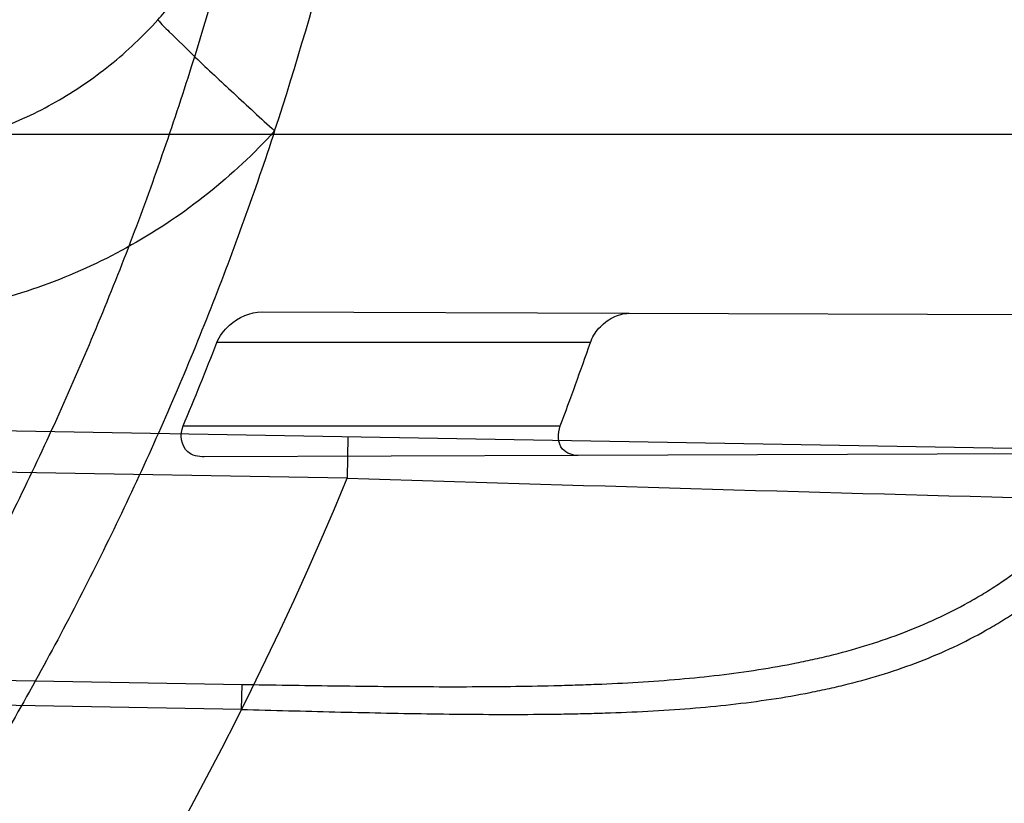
# Model space of a CAD drawing. Header units: millimetres. Extents: x 0 to 297, y 0 to 210.
# Tile 98 of 256: x 145.1047 to 145.1874, y 93.0585 to 93.1243. Entities that reach past the tile are written whole.
import ezdxf

# ---------------------------------------------------------------- set-up
doc = ezdxf.new("R2010")
doc.units = ezdxf.units.MM
doc.header["$LTSCALE"] = 16.335
doc.layers.get('0').update_dxf_attribs({"linetype": 'CONTINUOUS'})
for name, color, linetype in [('01_GLOBAL', 7, 'CONTINUOUS'), ('INTFCLR_1', 7, 'CONTINUOUS'), ('INTFCLR_144815', 7, 'CONTINUOUS')]:
    doc.layers.add(name, color=color, linetype=linetype)

msp = doc.modelspace()

# ---------------------------------------------------------------- linework, layer by layer
at = {"color": 7, "linetype": 'Continuous'}
msp.add_circle((145.8748034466, 92.1344639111), 2.66, dxfattribs=at)
at = {"color": 9, "linetype": 'Continuous'}
msp.add_arc((145.8748034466, 92.1344639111), 2.6259090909, 92.9674534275, 177.0325465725, dxfattribs=at)
at = {"layer": '01_GLOBAL', "color": 7, "linetype": 'Continuous'}
msp.add_circle((145.8748034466, 92.1344639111), 2.695, dxfattribs=at)
at = {"layer": 'INTFCLR_1', "color": 9, "linetype": 'Continuous'}
for p, q in [((144.8526077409, 93.1146596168), (145.2232446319, 93.1146596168)), ((145.1250874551, 93.099732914), (145.1559196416, 93.099625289)), ((145.1526680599, 93.0971596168), (145.1212919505, 93.0971596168)), ((144.8840466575, 93.0935995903), (145.1880752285, 93.0882927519)), ((145.1322451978, 93.08576673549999), (144.8839855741, 93.0901001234)), ((145.1184569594, 93.09015961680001), (145.150140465, 93.09015961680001)), ((145.1323062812, 93.0892662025), (145.1322451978, 93.08576673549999)), ((145.1516554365, 93.0876790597), (145.120231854, 93.0875693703)), ((144.8596077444, 93.0730710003), (145.1234130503, 93.06846188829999)), ((145.1233764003, 93.0663641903), (144.8596077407, 93.0709730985)), ((145.1233764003, 93.0663641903), (145.1234130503, 93.06846188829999))]:
    msp.add_line(p, q, dxfattribs=at)
at = {"layer": 'INTFCLR_1', "color": 6, "linetype": 'Continuous'}
for p, q in [((145.1559196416, 93.099625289), (145.2104119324, 93.0994350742)), ((145.2069335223, 93.0878720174), (145.1516554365, 93.0876790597))]:
    msp.add_line(p, q, dxfattribs=at)
for centre, radius, start, end in [((144.8596077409, 93.1986596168), 0.4224162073, 270, 90.00000002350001), ((144.8596077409, 93.1986596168), 0.4014439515, 270, 90.00000002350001), ((144.8707294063, 93.1986552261), 0.2687909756, 341.8516144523, 356.8675753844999), ((144.8597122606, 93.199024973), 0.2807142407, 337.1813534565, 338.7228774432), ((144.8596800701, 93.19899684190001), 0.310181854, 339.4587291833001, 340.8334907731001)]:
    msp.add_arc(centre, radius, start, end, dxfattribs=at)
at = {"layer": 'INTFCLR_1', "color": 9, "linetype": 'Continuous'}
for centre, radius, start, end in [((144.8596077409, 93.1986596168), 0.2950857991, 270.0000000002, 337.5066823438), ((145.643664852, 109.8619430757), 16.783970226, 268.2538865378, 268.4511225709)]:
    msp.add_arc(centre, radius, start, end, dxfattribs=at)
for points, knots in [([(145.235167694, 93.06803805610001), (145.2359987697, 93.0702994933), (145.2376274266, 93.07486591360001), (145.2407305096, 93.0841265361), (145.2457654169, 93.10074899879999), (145.2504341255, 93.12025903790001), (145.2535169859, 93.1376959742), (145.2548129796, 93.1465996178), (145.2554818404, 93.15174935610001), (145.2570256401, 93.1646779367), (145.2586297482, 93.1867687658), (145.2583725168, 93.2128320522), (145.2571603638, 93.229722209), (145.2563978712, 93.2375211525), (145.2558364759, 93.24270819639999), (145.2541019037, 93.2567080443), (145.2501634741, 93.279125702), (145.2444881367, 93.3010123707), (145.2404287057, 93.31400265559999), (145.2389019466, 93.3186491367), (145.2365792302, 93.32549362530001), (145.2313391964, 93.3398030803), (145.2222901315, 93.3608048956), (145.211984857, 93.38064637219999), (145.2048007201, 93.3928589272), (145.2014430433, 93.39829523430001), (145.1992124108, 93.401838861), (145.1931796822, 93.4111586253), (145.1830706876, 93.4254621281), (145.1690288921, 93.44287479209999), (145.1571354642, 93.4559268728), (145.1488272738, 93.46426968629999), (145.1442335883, 93.4686868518), (145.1378598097, 93.47464399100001), (145.1289384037, 93.4824441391), (145.1192814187, 93.4900126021), (145.1131582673, 93.4943666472), (145.1101748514, 93.49636902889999), (145.1077179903, 93.4979464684), (145.1055301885, 93.4992630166), (145.1036031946, 93.50027403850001), (145.1025200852, 93.5007770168), (145.1016575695, 93.50108464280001), (145.1010609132, 93.5012239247), (145.1005598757, 93.50114822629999), (145.1004622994, 93.50067669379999), (145.1007027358, 93.5001554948), (145.1011202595, 93.49943321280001), (145.1017948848, 93.49852402), (145.1026939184, 93.4974154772), (145.1038249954, 93.4961153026), (145.1051758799, 93.49462279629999), (145.106740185, 93.4929397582), (145.1092045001, 93.4903307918), (145.1127127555, 93.4866635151), (145.1192604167, 93.47979277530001), (145.126411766, 93.4720844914), (145.1329263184, 93.4647171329), (145.1369531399, 93.4600323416), (145.143428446, 93.4523417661), (145.1533417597, 93.43987882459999), (145.1663378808, 93.4217466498), (145.175744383, 93.40694421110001), (145.1819029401, 93.3964078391), (145.1860815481, 93.3889972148), (145.1932904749, 93.3754706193), (145.2029180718, 93.35504416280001), (145.209559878, 93.3380139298), (145.212649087, 93.3291841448)], [0, 0, 0, 0, 0.0103790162, 0.0208837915, 0.0420711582, 0.08518389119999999, 0.1071959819, 0.1183353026, 0.1239410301, 0.1295663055, 0.1744258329, 0.2192337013, 0.2417180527, 0.2473539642, 0.2529903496, 0.2641931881, 0.3081223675, 0.3509244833, 0.3614867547, 0.3667496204, 0.3719934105, 0.3926231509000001, 0.4323812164, 0.470412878, 0.488854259, 0.4934078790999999, 0.4979383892, 0.5068921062, 0.5412323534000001, 0.5733304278, 0.6031976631, 0.6172528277, 0.6240454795, 0.630650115, 0.6548352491, 0.6750685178, 0.6834752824, 0.6871962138, 0.6905460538, 0.6960524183, 0.6981915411, 0.6999110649, 0.7012078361, 0.7020914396, 0.7026255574, 0.7031007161, 0.7038824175, 0.7050749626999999, 0.7066970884, 0.7087489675, 0.7112252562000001, 0.7141187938, 0.7174211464, 0.7211233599, 0.729578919, 0.7392839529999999, 0.762009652, 0.7748693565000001, 0.7816473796, 0.7886214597, 0.8181786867, 0.8502212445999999, 0.8846823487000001, 0.8936821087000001, 0.9027944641, 0.9213301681, 0.9597016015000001, 1, 1, 1, 1]), ([(145.1053256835, 93.4996596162), (145.1058354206, 93.4996595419), (145.1084302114, 93.49863302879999), (145.1114097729, 93.4968905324), (145.114679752, 93.49483322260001), (145.1177098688, 93.4928362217), (145.1239326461, 93.4884975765), (145.1337472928, 93.4809600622), (145.1428234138, 93.4731893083), (145.1493077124, 93.4672553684), (145.1539781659, 93.46285851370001), (145.1624222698, 93.4545580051), (145.1745124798, 93.4415729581), (145.1887911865, 93.4242473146), (145.1990766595, 93.4100090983), (145.2052148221, 93.400731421), (145.2074832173, 93.39720574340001), (145.2108964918, 93.3917990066), (145.2181971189, 93.3796576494), (145.2286731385, 93.3599279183), (145.2378781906, 93.33903206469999), (145.2432089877, 93.32479281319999), (145.2455710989, 93.31798419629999), (145.247123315, 93.31336339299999), (145.2512489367, 93.30044977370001), (145.2570185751, 93.2786891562), (145.2610247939, 93.2563880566), (145.262788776, 93.2424626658), (145.2633595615, 93.2373043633), (145.2641347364, 93.22954935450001), (145.2653671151, 93.21275432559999), (145.2656287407, 93.1868333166), (145.2639975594, 93.16486546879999), (145.2624282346, 93.15201095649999), (145.2617481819, 93.1468896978), (145.2604303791, 93.1380345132), (145.2572949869, 93.120689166), (145.2525471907, 93.10128539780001), (145.2474296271, 93.08475977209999), (145.2442749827, 93.0755508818), (145.2426192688, 93.07100993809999), (145.2417743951, 93.0687611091)], [0, 0, 0, 0, 0.0031306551, 0.0166311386, 0.0214593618, 0.0268204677, 0.03892666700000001, 0.0680356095, 0.1027865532, 0.1122690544, 0.1220182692, 0.1421808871, 0.1849821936, 0.2309157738, 0.2799873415, 0.2927705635, 0.2992370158, 0.3057352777, 0.3320402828, 0.3862318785, 0.4428084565, 0.4721382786, 0.4795908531, 0.487069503, 0.5020757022, 0.562848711, 0.6251729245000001, 0.641061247, 0.6490543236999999, 0.6570463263, 0.6889269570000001, 0.7524525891, 0.8160592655, 0.8240370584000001, 0.8319876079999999, 0.8477879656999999, 0.8790177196, 0.9402188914, 0.9703170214, 0.9852457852, 1, 1, 1, 1]), ([(145.212649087, 93.3291841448), (145.2158606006, 93.32000478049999), (145.2216925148, 93.3011419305), (145.227244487, 93.2768964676), (145.2299856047, 93.2607035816), (145.2310878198, 93.25306455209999), (145.2317778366, 93.2479244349), (145.2334659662, 93.23376490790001), (145.2350886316, 93.2104154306), (145.2348602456, 93.1869830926), (145.2340091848, 93.1726576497), (145.2336200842, 93.16742997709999), (145.2329629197, 93.1596496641), (145.2311506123, 93.1430826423), (145.226931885, 93.1181043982), (145.2217743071, 93.0973620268), (145.21827327, 93.08545778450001), (145.2168531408, 93.08078963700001), (145.2142959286, 93.0727821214), (145.2088936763, 93.057325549), (145.2002622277, 93.03625645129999), (145.191382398, 93.0181651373), (145.1856550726, 93.0076054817), (145.1835773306, 93.0038810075), (145.1804900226, 92.9984473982), (145.1738400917, 92.9872483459), (145.1632874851, 92.971132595), (145.150351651, 92.9535411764), (145.1410235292, 92.94206533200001), (145.1356460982, 92.935766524), (145.133618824, 92.9334156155), (145.1301975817, 92.9295053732), (145.1238773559, 92.9224693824), (145.116999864, 92.9151404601), (145.1107938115, 92.9086516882), (145.1070749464, 92.9047482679), (145.1041227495, 92.9015610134), (145.102218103, 92.89935461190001), (145.1011689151, 92.89795985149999), (145.1007337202, 92.8972197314), (145.1004699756, 92.8966887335), (145.1005812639, 92.8959977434), (145.1020539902, 92.8962982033), (145.1036740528, 92.8970747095), (145.1066075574, 92.8986606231), (145.1094057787, 92.90044308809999), (145.1117034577, 92.9019742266), (145.1131778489, 92.902988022), (145.1156556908, 92.9047222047), (145.1196186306, 92.9076236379), (145.1251563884, 92.91192845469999), (145.1334349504, 92.9187409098), (145.1408444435, 92.92538609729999), (145.1473278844, 92.9316038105), (145.1519747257, 92.9361897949), (145.1603493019, 92.94482450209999), (145.1722854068, 92.9582894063), (145.1863008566, 92.9761921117), (145.1963364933, 92.9908581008), (145.2023017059, 93.0003963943), (145.2045040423, 93.0040202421), (145.2078179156, 93.0095804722), (145.2148947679, 93.0220651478), (145.2249952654, 93.0423300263), (145.2319439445, 93.0592659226), (145.2351676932, 93.0680380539)], [0, 0, 0, 0, 0.0419354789, 0.08505031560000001, 0.1071497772, 0.1127379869, 0.1183317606, 0.1295131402, 0.1742263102, 0.2191466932, 0.230445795, 0.2361065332, 0.241751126, 0.2641147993, 0.3079545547, 0.3508736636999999, 0.3561840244, 0.3614616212, 0.3719139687, 0.3924297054, 0.4320526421, 0.4700131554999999, 0.4792642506, 0.483852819, 0.4884035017, 0.5062126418, 0.5400088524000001, 0.5714206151, 0.6003317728, 0.6037560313, 0.6071340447, 0.6137178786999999, 0.6261602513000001, 0.6479155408, 0.6570536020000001, 0.6648783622, 0.6711643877, 0.6757843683, 0.6774462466, 0.6786751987, 0.6794900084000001, 0.6799813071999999, 0.6813020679, 0.6842478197, 0.6888651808, 0.6950795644, 0.6987591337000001, 0.70073729, 0.7027989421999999, 0.7117993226, 0.7219139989, 0.7330405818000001, 0.7580265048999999, 0.7648041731, 0.7717766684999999, 0.7861782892, 0.816667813, 0.8493175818, 0.8841610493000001, 0.8932352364, 0.8978283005, 0.9024468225, 0.9211469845, 0.9596997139, 1, 1, 1, 1]), ([(145.1053256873, 92.89765960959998), (145.1051880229, 92.89765962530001), (145.1048509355, 92.897726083), (145.1048682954, 92.89833203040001), (145.1052289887, 92.89895544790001), (145.1058526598, 92.8998820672), (145.1068032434, 92.9010353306), (145.1086356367, 92.9031125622), (145.110803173, 92.9053838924), (145.113215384, 92.90786955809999), (145.1159839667, 92.9106973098), (145.1217014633, 92.91652117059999), (145.1287122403, 92.92380461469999), (145.1351564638, 92.9308006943), (145.1386445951, 92.9346890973), (145.1407113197, 92.9370268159), (145.1461908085, 92.9432875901), (145.1556953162, 92.95469486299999), (145.1688811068, 92.972191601), (145.1796415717, 92.9882287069), (145.1864241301, 92.99937733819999), (145.1895721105, 93.0047852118), (145.1916900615, 93.00849100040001), (145.1975256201, 93.0189931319), (145.2065751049, 93.0369888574), (145.2153782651, 93.057964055), (145.2208882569, 93.0733543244), (145.2234958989, 93.0813260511), (145.2249438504, 93.0859728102), (145.2285119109, 93.09781736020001), (145.2337695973, 93.1184588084), (145.2380725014, 93.143329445), (145.2399207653, 93.159825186), (145.2405908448, 93.1675708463), (145.2409875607, 93.1727748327), (145.241855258, 93.1870348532), (145.2420882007, 93.2103641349), (145.2404334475, 93.2336088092), (145.2387124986, 93.2477021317), (145.238008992, 93.2528187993), (145.2368850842, 93.26042393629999), (145.2340893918, 93.2765480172), (145.2284266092, 93.3006887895), (145.222482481, 93.3194563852), (145.2192099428, 93.32858819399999)], [0, 0, 0, 0, 0.0008731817, 0.001718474, 0.0032338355, 0.0055641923, 0.008732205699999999, 0.0127298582, 0.0231213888, 0.0286463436, 0.0346993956, 0.04822263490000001, 0.0804125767, 0.0988155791, 0.1085508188, 0.1135449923, 0.1186070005, 0.1613231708, 0.2076862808, 0.2575123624, 0.2837454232, 0.2904461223, 0.2972015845, 0.3108183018, 0.3666504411, 0.4248609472, 0.4549769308, 0.4703146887, 0.4780576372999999, 0.4858477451, 0.5487776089, 0.6130123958, 0.6457680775, 0.6540347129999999, 0.6623246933, 0.6788711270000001, 0.74464742, 0.8101273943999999, 0.8265053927, 0.8346996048, 0.8428861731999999, 0.8752668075, 0.9384714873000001, 1, 1, 1, 1]), ([(145.0975081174, 93.11355388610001), (145.0993017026, 93.1139090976), (145.1028411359, 93.1149124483), (145.1078413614, 93.1172514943), (145.1124174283, 93.1203672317), (145.1151064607, 93.12290843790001), (145.1163432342, 93.1242767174)], [0, 0, 0, 0, 0.2490434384, 0.4985367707, 0.7487806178, 1, 1, 1, 1]), ([(145.1163432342, 93.1242767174), (145.1166162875, 93.1239060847), (145.1177086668, 93.1228755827), (145.1197944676, 93.1208065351), (145.1227691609, 93.1180440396), (145.1249893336, 93.1159921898), (145.1261488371, 93.11493248)], [0, 0, 0, 0, 0.101938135, 0.3303588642, 0.6521703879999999, 1, 1, 1, 1]), ([(145.1261488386, 93.11493247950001), (145.1244154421, 93.1130340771), (145.120647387, 93.10950712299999), (145.1142412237, 93.10518372), (145.1072423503, 93.1019328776), (145.1022900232, 93.10053435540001), (145.0997796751, 93.10003718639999)], [0, 0, 0, 0, 0.2506465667, 0.5007612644, 0.7504856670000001, 1, 1, 1, 1]), ([(145.1234130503, 93.06846188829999), (145.1246906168, 93.0684395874), (145.127239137, 93.06839742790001), (145.1322939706, 93.06832454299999), (145.1385306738, 93.0682604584), (145.1447091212, 93.0682661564), (145.1489821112, 93.06833951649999), (145.1513939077, 93.0684069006), (145.1549202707, 93.0685346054), (145.1600670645, 93.0688360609), (145.1656722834, 93.0694776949), (145.1694585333, 93.070143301), (145.1715577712, 93.07058897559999), (145.174592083, 93.0713117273), (145.1789776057, 93.0726672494), (145.1831210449, 93.0745792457), (145.1857066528, 93.0760806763), (145.1873880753, 93.0771468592), (145.1902341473, 93.07918818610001), (145.1932263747, 93.0819183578), (145.1955867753, 93.08459193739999), (145.1968904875, 93.08622823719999), (145.1988249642, 93.0888272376), (145.2014875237, 93.09307254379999), (145.2039802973, 93.09814812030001), (145.2057662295, 93.10245202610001), (145.2074274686, 93.10694797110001), (145.2084931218, 93.11040167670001), (145.209127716, 93.11273613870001)], [0, 0, 0, 0, 0.0354707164, 0.0707566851, 0.1403369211, 0.2086101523, 0.2422620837, 0.2589694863, 0.2755870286, 0.3402183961, 0.4020447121, 0.4320711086, 0.4469021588, 0.461611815, 0.5186591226, 0.5740110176, 0.587810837, 0.6016461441, 0.6292660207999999, 0.6849553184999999, 0.7135897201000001, 0.7282126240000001, 0.7430221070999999, 0.8035181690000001, 0.8669700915, 0.8997737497, 0.9328434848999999, 1, 1, 1, 1]), ([(145.1233763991, 93.0663641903), (145.1246859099, 93.0663258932), (145.1272983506, 93.06625230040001), (145.1324807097, 93.0661189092), (145.1388757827, 93.06598354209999), (145.1452121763, 93.0659250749), (145.149595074, 93.0659589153), (145.1520689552, 93.06600581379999), (145.1556853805, 93.06610519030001), (145.1609630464, 93.0663729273), (145.1667113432, 93.0669962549), (145.1705929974, 93.0676630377), (145.1727442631, 93.06811340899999), (145.1758531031, 93.0688485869), (145.1803470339, 93.070238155), (145.1845861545, 93.07221662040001), (145.1872266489, 93.0737765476), (145.1889460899, 93.0748851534), (145.191856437, 93.0770157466), (145.1949089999, 93.0798674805), (145.1973099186, 93.0826601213), (145.198636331, 93.0843719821), (145.2006070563, 93.08709686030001), (145.2033141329, 93.0915502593), (145.2058390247, 93.0968683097), (145.20764533, 93.1013808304), (145.2093251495, 93.1061003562), (145.2103990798, 93.10972374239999), (145.211037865, 93.1121724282)], [0, 0, 0, 0, 0.0352840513, 0.0703885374, 0.1396222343, 0.2075595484, 0.24104394, 0.2576664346, 0.2741994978, 0.3384817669, 0.3999443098, 0.4297839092, 0.4445208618, 0.4591331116, 0.5158220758, 0.5708773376, 0.584618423, 0.5984078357, 0.62596322, 0.6816730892, 0.7104014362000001, 0.7250935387, 0.7399872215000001, 0.8009607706, 0.865102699, 0.8983215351, 0.931842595, 1, 1, 1, 1]), ([(145.2417743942, 93.06876110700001), (145.2384946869, 93.0600313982), (145.2314239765, 93.0431758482), (145.2211560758, 93.0230253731), (145.2139644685, 93.01061371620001), (145.2105957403, 93.00508387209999), (145.2083561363, 93.0014784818), (145.2022867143, 92.99198354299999), (145.1920758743, 92.97738489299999), (145.1778239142, 92.9595722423), (145.1656903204, 92.9461771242), (145.1571787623, 92.9375867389), (145.152454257, 92.9330221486), (145.1458582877, 92.9268290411), (145.1383224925, 92.92021131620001), (145.1299078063, 92.91342792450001), (145.1242775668, 92.90913892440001), (145.1202493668, 92.9062472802), (145.1177315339, 92.9045188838), (145.1162319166, 92.903506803), (145.1129973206, 92.9013965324), (145.1096283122, 92.8992880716), (145.106516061, 92.89792072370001), (145.1056598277, 92.8976595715), (145.1053256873, 92.89765960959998)], [0, 0, 0, 0, 0.1254333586, 0.2455838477, 0.3039242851, 0.3183395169, 0.3326778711, 0.3610127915, 0.4699119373, 0.572102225, 0.6676664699, 0.7128530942, 0.7347412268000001, 0.7560248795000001, 0.8345501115, 0.8695520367, 0.9013904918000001, 0.9297392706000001, 0.9362356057, 0.9424699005, 0.9540693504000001, 0.9882335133, 0.9955056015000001, 1, 1, 1, 1])]:
    msp.add_open_spline(points, degree=3, knots=knots, dxfattribs=at)
at = {"layer": 'INTFCLR_1', "color": 6, "linetype": 'Continuous'}
for points, knots in [([(145.1350652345, 93.4996596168), (145.1342109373, 93.4996596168), (145.1357546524, 93.496718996), (145.1370803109, 93.4950968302), (145.1392467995, 93.49225027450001), (145.1419201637, 93.4890306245), (145.145337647, 93.4849215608), (145.149332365, 93.4801497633), (145.1536170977, 93.4749597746), (145.1578478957, 93.4697443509), (145.1617862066, 93.46477665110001), (145.1654017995, 93.46011427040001), (145.1686896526, 93.45577766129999), (145.1716611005, 93.4517737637), (145.1743369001, 93.4480934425), (145.176743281, 93.4447208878), (145.1789048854, 93.4416366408), (145.1808385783, 93.4388324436), (145.1825660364, 93.4362898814), (145.1841084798, 93.43398792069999), (145.185490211, 93.43189981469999), (145.1867189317, 93.4300221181), (145.1878098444, 93.42833769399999), (145.1887779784, 93.42682907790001), (145.1896459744, 93.4254651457), (145.1906214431, 93.4239206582), (145.191753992, 93.4221107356), (145.1928766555, 93.42029359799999), (145.1938510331, 93.4187005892), (145.1946912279, 93.4173162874), (145.1956155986, 93.415780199), (145.1966371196, 93.4140663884), (145.1977643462, 93.41215452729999), (145.1990081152, 93.4100186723), (145.2003754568, 93.4076384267), (145.201880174, 93.4049787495), (145.2035347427, 93.4020034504), (145.2053542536, 93.39866660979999), (145.2073580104, 93.3949100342), (145.2095596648, 93.3906775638), (145.2119715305, 93.3859042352), (145.214608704, 93.3805105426), (145.2174929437, 93.37438539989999), (145.220642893, 93.36739491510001), (145.2240752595, 93.35936816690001), (145.227802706, 93.35009965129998), (145.2318351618, 93.3392957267), (145.2361179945, 93.3267082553), (145.2403681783, 93.3126841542), (145.2442872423, 93.297814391), (145.2476657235, 93.2827730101), (145.2504753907, 93.2676905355), (145.2527156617, 93.25262667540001), (145.2543982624, 93.2375790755), (145.2555287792, 93.22258324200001), (145.256117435, 93.20762456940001), (145.2561708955, 93.1927266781), (145.2556951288, 93.17787585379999), (145.2546936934, 93.16307401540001), (145.2531693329, 93.1483330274), (145.2511191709, 93.1336232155), (145.2485428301, 93.1189642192), (145.2454275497, 93.1043242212), (145.2417708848, 93.0897217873), (145.2376203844, 93.07535951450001), (145.2332204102, 93.06193527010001), (145.2288852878, 93.0500177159), (145.2248596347, 93.0398394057), (145.2211587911, 93.03109336), (145.2177663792, 93.0235207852), (145.2146668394, 93.01692434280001), (145.2118379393, 93.01114230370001), (145.2092594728, 93.0060543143), (145.2069119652, 93.0015625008), (145.2047820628, 92.99759337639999), (145.2028538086, 92.9940827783), (145.2011073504, 92.9909675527), (145.1995253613, 92.98819559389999), (145.1980916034, 92.985722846), (145.1967959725, 92.9835200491), (145.1956290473, 92.9815607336), (145.1945782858, 92.97981554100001), (145.1936278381, 92.9782521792), (145.1927650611, 92.97684539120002), (145.1919665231, 92.9755535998), (145.1911689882, 92.97427311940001), (145.1903111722, 92.9729060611), (145.1893416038, 92.97137374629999), (145.1882509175, 92.9696663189), (145.1870226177, 92.9677633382), (145.1856376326, 92.96564257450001), (145.1840803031, 92.96328767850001), (145.1823329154, 92.9606826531), (145.1803729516, 92.95780619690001), (145.1781781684, 92.9546380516), (145.1757236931, 92.9511600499), (145.1729902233, 92.94736262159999), (145.1699514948, 92.94322961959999), (145.1665806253, 92.9387466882), (145.1628687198, 92.93392583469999), (145.1588145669, 92.9287817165), (145.1544498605, 92.9233761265), (145.149996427, 92.9179675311), (145.1458273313, 92.912982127), (145.1422457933, 92.9086810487), (145.1394492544, 92.9053205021), (145.1371773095, 92.9023512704), (145.1358081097, 92.9006787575), (145.134193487, 92.8976596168), (145.1350652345, 92.8976596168)], [0, 0, 0, 0, 0.0038604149, 0.007501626, 0.0124785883, 0.0188917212, 0.0268498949, 0.0364677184, 0.0470694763, 0.05724446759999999, 0.0668187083, 0.0757144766, 0.08390537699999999, 0.0914099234, 0.09824517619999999, 0.1044667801, 0.1101313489, 0.1152642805, 0.1198589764, 0.1240215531, 0.1277856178, 0.1311734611, 0.1341617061, 0.1368541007, 0.1392736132, 0.1414672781, 0.1451087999, 0.148921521, 0.1511192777, 0.1535471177, 0.1562389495, 0.1592204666, 0.1625628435, 0.1662680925, 0.1703891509, 0.1749670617, 0.1800766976, 0.185772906, 0.1921414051, 0.1993155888, 0.2073311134, 0.2163077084, 0.2264451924, 0.2379233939, 0.2509534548, 0.2658909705, 0.2830621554, 0.3030578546, 0.3259639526, 0.3492662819, 0.3725305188, 0.395610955, 0.4185782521, 0.4413347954, 0.4640172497, 0.4865192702, 0.5089682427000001, 0.5313242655, 0.5536477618, 0.5759939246, 0.5982772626, 0.6207472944, 0.6432362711, 0.6658996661, 0.6887559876, 0.7107777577, 0.7297237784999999, 0.7460531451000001, 0.7602331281, 0.7726347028, 0.7835467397, 0.7931663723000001, 0.8017211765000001, 0.8093215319, 0.8160683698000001, 0.8220757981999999, 0.8274205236, 0.83220661, 0.8364980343, 0.8403367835, 0.8437547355, 0.8468031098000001, 0.8495420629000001, 0.8520223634, 0.8542604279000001, 0.8564046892, 0.8588391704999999, 0.8615533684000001, 0.8645986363, 0.8679945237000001, 0.8717882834, 0.8760445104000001, 0.8807522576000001, 0.8859628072, 0.8917731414, 0.8981681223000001, 0.9051985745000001, 0.9129160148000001, 0.9213486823, 0.930543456, 0.9404096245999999, 0.9509435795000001, 0.9619432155, 0.9720502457, 0.9803711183, 0.9870628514, 0.9922716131, 0.9960607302, 1, 1, 1, 1]), ([(145.1350652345, 92.8976596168), (145.1360387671, 92.8976596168), (145.1377271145, 92.8987973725), (145.1403228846, 92.9003600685), (145.1432989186, 92.90252257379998), (145.1469787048, 92.9053401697), (145.1513602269, 92.908937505), (145.156189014, 92.9131306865), (145.1610884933, 92.9176135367), (145.16571304, 92.9220446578), (145.1699506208, 92.9262668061), (145.1738079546, 92.93025140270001), (145.1773032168, 92.9339784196), (145.1804624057, 92.93744342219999), (145.1833068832, 92.9406452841), (145.1858602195, 92.9435862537), (145.1881553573, 92.9462860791), (145.1902110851, 92.9487505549), (145.1920499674, 92.95099242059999), (145.1936917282, 92.95302517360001), (145.195161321, 92.95487020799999), (145.1964960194, 92.95656687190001), (145.197810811, 92.9582571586), (145.1992115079, 92.9600798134), (145.2006985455, 92.9620412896), (145.2021699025, 92.9640097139), (145.203615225, 92.9659689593), (145.2051191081, 92.96803560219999), (145.2067839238, 92.9703578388), (145.2086446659, 92.97299707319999), (145.2107239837, 92.976003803), (145.2130437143, 92.9794328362), (145.2156231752, 92.9833409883), (145.2184823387, 92.9877982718), (145.2216518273, 92.99290263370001), (145.2251614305, 92.9987667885), (145.229038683, 93.00552838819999), (145.2333125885, 93.0133695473), (145.2380078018, 93.0225036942), (145.2431555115, 93.03325044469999), (145.2486552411, 93.04576276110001), (145.2541538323, 93.05964751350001), (145.2592951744, 93.0742866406), (145.2638614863, 93.0891255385), (145.2678132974, 93.10401926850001), (145.2711637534, 93.1189518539), (145.2739112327, 93.1338443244), (145.2760779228, 93.14873712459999), (145.2776685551, 93.1635668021), (145.2786982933, 93.17835697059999), (145.2791763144, 93.1930929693), (145.2791102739, 93.20777733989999), (145.2785051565, 93.2224188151), (145.2773642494, 93.2370081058), (145.2756872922, 93.2515514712), (145.2734729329, 93.2660467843), (145.2707211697, 93.28047186), (145.2674209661, 93.2948590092), (145.2635667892, 93.3091902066), (145.259139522, 93.3234820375), (145.254151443, 93.33766185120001), (145.2488018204, 93.351194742), (145.2434345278, 93.3634522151), (145.238408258, 93.3740016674), (145.2338248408, 93.38297495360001), (145.2296571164, 93.3906774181), (145.2258775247, 93.3973229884), (145.2224553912, 93.4030908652), (145.2193628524, 93.40811759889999), (145.216567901, 93.41251817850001), (145.2140471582, 93.4163762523), (145.2117761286, 93.4197682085), (145.209737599, 93.422748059), (145.2079066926, 93.42537326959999), (145.20627007, 93.4276809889), (145.2048016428, 93.4297213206), (145.203482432, 93.43153041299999), (145.202221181, 93.4332394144), (145.2009100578, 93.4349957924), (145.1994654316, 93.43690657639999), (145.1979774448, 93.438847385), (145.1964846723, 93.44076776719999), (145.1949729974, 93.4426876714), (145.1933137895, 93.4447656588), (145.1914604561, 93.4470505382), (145.1893845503, 93.4495659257), (145.1870661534, 93.45232249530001), (145.1844777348, 93.45533473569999), (145.1815962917, 93.45861035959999), (145.1783918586, 93.4621590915), (145.174841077, 93.46597939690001), (145.1709238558, 93.47006182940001), (145.1666153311, 93.47439075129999), (145.1619164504, 93.47892812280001), (145.1569054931, 93.4835493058), (145.1519289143, 93.48790146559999), (145.1473729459, 93.4916672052), (145.1435388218, 93.4946187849), (145.1404516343, 93.4968744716), (145.1377826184, 93.49848721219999), (145.1360568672, 93.4996596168), (145.1350652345, 93.4996596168)], [0, 0, 0, 0, 0.0042187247, 0.0081401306, 0.0133978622, 0.0200459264, 0.0282638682, 0.0379443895, 0.0477615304, 0.05703690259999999, 0.0656973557, 0.0736821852, 0.0810680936, 0.0878383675, 0.0940009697, 0.0996271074, 0.1047154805, 0.1093563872, 0.1135342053, 0.1172803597, 0.1206792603, 0.1237557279, 0.1266349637, 0.1299589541, 0.1337168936, 0.1373013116, 0.1406085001, 0.1442672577, 0.148377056, 0.1529904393, 0.1582606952, 0.164218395, 0.1709303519, 0.1785521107, 0.1871652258, 0.1969659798, 0.2081658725, 0.2209392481, 0.2356613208, 0.2526660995, 0.2725685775, 0.2948769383, 0.3173640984, 0.3397873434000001, 0.3621386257, 0.3841211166, 0.4060891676, 0.4277469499, 0.4493218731, 0.470705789, 0.4919793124, 0.5131981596, 0.5343255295, 0.5554668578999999, 0.5765984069, 0.5977513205, 0.6189954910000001, 0.6402209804, 0.6617015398, 0.6832900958, 0.7050415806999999, 0.7268239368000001, 0.7463339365, 0.7630160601, 0.7774553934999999, 0.7899931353, 0.8009638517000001, 0.8105830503, 0.8190545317, 0.8265380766, 0.8331730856, 0.8390248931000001, 0.8442268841, 0.8488182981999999, 0.8528943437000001, 0.8564866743, 0.8597116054, 0.8625968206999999, 0.8656908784, 0.8692094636, 0.8729771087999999, 0.8762884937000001, 0.879749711, 0.8835661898, 0.8878115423, 0.8924986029, 0.8976989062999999, 0.9034198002, 0.9097088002, 0.9166034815, 0.9241390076, 0.9323094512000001, 0.9411199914, 0.9506041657, 0.9606137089, 0.9706541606, 0.9792553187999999, 0.9862062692, 0.9916647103, 0.9957028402, 1, 1, 1, 1]), ([(144.8596077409, 93.4594718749), (144.8648083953, 93.45968527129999), (144.8752252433, 93.45979995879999), (144.8908287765, 93.4590381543), (144.9063869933, 93.4573392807), (144.9218926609, 93.4546969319), (144.9372546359, 93.45111106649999), (144.9521403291, 93.4466709), (144.9666984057, 93.4413765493), (144.9809232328, 93.4352328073), (144.9949848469, 93.4281244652), (145.0085894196, 93.42018143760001), (145.0216818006, 93.4114375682), (145.034218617, 93.40192489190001), (145.0461538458, 93.39167876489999), (145.0574487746, 93.3807340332), (145.0680597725, 93.369134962), (145.0779508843, 93.35692131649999), (145.0870808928, 93.3441474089), (145.0954235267, 93.33085459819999), (145.1029524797, 93.3170856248), (145.1096391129, 93.30289326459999), (145.1154570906, 93.2883377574), (145.1203896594, 93.27346669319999), (145.124422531, 93.2583259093), (145.1275415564, 93.2429674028), (145.129734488, 93.22744956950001), (145.1309929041, 93.21183512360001), (145.1313133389, 93.1961894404), (145.130697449, 93.18056779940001), (145.1291501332, 93.1650216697), (145.1266772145, 93.1495974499), (145.1232874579, 93.13434855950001), (145.1189925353, 93.11932860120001), (145.1138089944, 93.10459553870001), (145.1077578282, 93.0902072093), (145.1008640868, 93.0762171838), (145.0931513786, 93.06266866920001), (145.0846508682, 93.04961437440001), (145.0753942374, 93.0370995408), (145.0654166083, 93.0251668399), (145.0547444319, 93.013847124), (145.0434240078, 93.0031902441), (145.0314894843, 92.99322592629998), (145.0189896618, 92.9839937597), (145.005966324, 92.9755249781), (144.9924717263, 92.9678509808), (144.9785675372, 92.9610032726), (144.9645877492, 92.9551216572), (144.9509740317, 92.9502943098), (144.9383319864, 92.9465581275), (144.9268866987, 92.9437648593), (144.9166921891, 92.94172768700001), (144.9070094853, 92.9401669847), (144.897001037, 92.9389281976), (144.8858733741, 92.9380049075), (144.8732656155, 92.93753045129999), (144.8643587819, 92.9376524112), (144.8596077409, 92.93784735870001)], [0, 0, 0, 0, 0.0185657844, 0.0371317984, 0.05569073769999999, 0.0743563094, 0.09320240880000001, 0.1119235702, 0.129729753, 0.1484268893, 0.1671582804, 0.1858963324, 0.2045840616, 0.2232805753, 0.241995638, 0.2606572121, 0.2793460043, 0.298034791, 0.3166822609, 0.3353170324, 0.3539796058, 0.3726237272, 0.3912431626, 0.4098577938, 0.4284754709, 0.4470981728, 0.4657246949, 0.4843423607, 0.5029403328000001, 0.5215094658, 0.5400731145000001, 0.5586325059, 0.5771954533, 0.5957587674, 0.6143211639, 0.6328711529, 0.651401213, 0.6699184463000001, 0.6884460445, 0.7069331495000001, 0.7254085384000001, 0.7438945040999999, 0.7623917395, 0.7808314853, 0.7993176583, 0.8177869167, 0.8362093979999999, 0.8546575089, 0.8730374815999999, 0.8902753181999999, 0.9061521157, 0.9200376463, 0.9322836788, 0.9432240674, 0.9550134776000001, 0.9682465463, 0.9830392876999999, 1, 1, 1, 1]), ([(145.1261488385, 93.11493247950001), (145.1253270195, 93.1124253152), (145.123609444, 93.1074349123), (145.1208138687, 93.1000287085), (145.1178014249, 93.0927080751), (145.1145747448, 93.0854794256), (145.1111366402, 93.07834905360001), (145.1074900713, 93.0713230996), (145.1036382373, 93.0644077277), (145.0995844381, 93.0576088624), (145.0953322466, 93.050932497), (145.0908852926, 93.0443843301), (145.0862475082, 93.03797015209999), (145.0814228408, 93.03169542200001), (145.0764155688, 93.0255657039), (145.0712299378, 93.01958619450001), (145.0658705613, 93.0137622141), (145.0603419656, 93.0080986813), (145.0546490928, 93.0026006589), (145.0487967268, 92.99727276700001), (145.0427901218, 92.9921197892), (145.0366343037, 92.98714603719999), (145.0303348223, 92.982355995), (145.0238969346, 92.97775365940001), (145.0173264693, 92.9733431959), (145.0106289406, 92.96912830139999), (145.0038104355, 92.9651127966), (144.9968766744, 92.961300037), (144.9898338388, 92.9576934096), (144.9826879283, 92.95429597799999), (144.9754452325, 92.9511107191), (144.9681119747, 92.94814035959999), (144.9606944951, 92.94538746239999), (144.9531992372, 92.9428544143), (144.9456327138, 92.94054341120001), (144.9380014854, 92.93845645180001), (144.930312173, 92.9365953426), (144.9225714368, 92.93496169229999), (144.9147859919, 92.9335569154), (144.9069625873, 92.9323822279), (144.8991079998, 92.9314386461), (144.8912290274, 92.93072698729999), (144.8833325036, 92.9302478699), (144.8754252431, 92.9300017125), (144.8675142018, 92.92998872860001), (144.8622420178, 92.9301355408), (144.8596077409, 92.9302477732)], [0, 0, 0, 0, 0.0227356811, 0.0454710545, 0.0682062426, 0.09094098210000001, 0.1136756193, 0.1364096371, 0.1591436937, 0.1818769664, 0.2046103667, 0.2273428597, 0.2500755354, 0.2728072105, 0.2955391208, 0.3182699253, 0.3410011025, 0.3637310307, 0.3864614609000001, 0.4091905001, 0.4319201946, 0.4546483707, 0.4773773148, 0.5001046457, 0.5228327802, 0.5455591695, 0.5682859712, 0.5910108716, 0.6137361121, 0.6364602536, 0.6591836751, 0.681906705, 0.7046293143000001, 0.7273515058, 0.750073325, 0.77279473, 0.7955158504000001, 0.8182366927, 0.8409573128, 0.8636777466, 0.886398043, 0.9091183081, 0.9318386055, 0.9545589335, 0.9772794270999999, 1, 1, 1, 1]), ([(145.1212919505, 93.0971596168), (145.1215092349, 93.0977176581), (145.1225052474, 93.09901108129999), (145.1241007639, 93.09973635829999), (145.1250874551, 93.099732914)], [0, 0, 0, 0, 0.3776933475, 1, 1, 1, 1]), ([(145.1526680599, 93.0971596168), (145.1528215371, 93.0976012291), (145.1533457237, 93.098437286), (145.1544835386, 93.0993370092), (145.1554473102, 93.09962693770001), (145.1559196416, 93.099625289)], [0, 0, 0, 0, 0.326986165, 0.6696480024, 1, 1, 1, 1]), ([(145.120231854, 93.0875693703), (145.1197481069, 93.0875676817), (145.1183759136, 93.0878181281), (145.1181719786, 93.08948238), (145.1184569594, 93.09015961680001)], [0, 0, 0, 0, 0.3970031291, 1, 1, 1, 1]), ([(145.1516554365, 93.0876790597), (145.1511795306, 93.0876773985), (145.1499104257, 93.08810148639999), (145.1499123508, 93.08955090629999), (145.150140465, 93.09015961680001)], [0, 0, 0, 0, 0.422669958, 1, 1, 1, 1])]:
    msp.add_open_spline(points, degree=3, knots=knots, dxfattribs=at)
at = {"layer": 'INTFCLR_1', "color": 7, "linetype": 'Continuous'}
msp.add_open_spline([(145.1163432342, 93.1242767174), (145.1167128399, 93.12468562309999), (145.1174360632, 93.1255207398), (145.1188045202, 93.12724902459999), (145.1203630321, 93.1295176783), (145.1217011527, 93.1319199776), (145.1226321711, 93.1339139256), (145.1234701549, 93.1359583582), (145.1243324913, 93.13858403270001), (145.1250686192, 93.1418171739), (145.1254358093, 93.1445617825), (145.125583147, 93.1467804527), (145.1256077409, 93.1478973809), (145.1256077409, 93.1484561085)], degree=3, knots=[0, 0, 0, 0, 0.062408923, 0.1250374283, 0.2495367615, 0.3735826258, 0.4358955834, 0.4986166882, 0.6236722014, 0.7482993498, 0.8735559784, 0.9367378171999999, 1, 1, 1, 1], dxfattribs=at)
at = {"layer": 'INTFCLR_144815', "color": 6, "linetype": 'Continuous'}
for radius in [0.4466793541, 0.4256665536]:
    msp.add_circle((144.8596077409, 93.1986596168), radius, dxfattribs=at)
for radius, start, end in [(0.6157754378, 313.9937911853, 154.5150993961), (0.5947754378, 312.9543589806, 154.5144414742), (0.5751005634, 282.2440355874, 71.2863570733), (0.4627266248, 45.0000000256, 314.9999999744), (0.4618985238, 44.999999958, 315.000000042), (0.461229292, 44.99999997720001, 315.0000000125), (0.4537777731, 308.490992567, 51.50900743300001), (0.4480128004, 313.9992414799, 46.00075850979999)]:
    msp.add_arc((144.8596077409, 93.1986596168), radius, start, end, dxfattribs=at)
at = {"layer": 'INTFCLR_144815', "color": 9, "linetype": 'Continuous'}
for centre, radius, start, end in [((144.8596077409, 93.1986596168), 0.5712784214, 292.4997540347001, 54.0964566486), ((144.8596102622, 93.19866079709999), 0.5153523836, 292.4997540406, 54.09645665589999), ((144.859607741, 93.1986596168), 0.4617768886, 314.0862202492, 45.9137797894), ((144.8596077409, 93.1986596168), 0.450734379, 313.8592910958, 46.1407088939), ((144.8596077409, 93.1986596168), 0.4477854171, 314.0319604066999, 45.9680396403)]:
    msp.add_arc(centre, radius, start, end, dxfattribs=at)
at = {"layer": 'INTFCLR_144815', "color": 6, "linetype": 'Continuous'}
for points, knots in [([(145.1715348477, 92.8871597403), (145.1712150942, 92.887165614), (145.1712119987, 92.888398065), (145.1717859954, 92.8890887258), (145.1723169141, 92.8900495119), (145.1728921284, 92.8909093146), (145.1735763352, 92.8919125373), (145.1743814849, 92.8930382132), (145.17530592, 92.89429876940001), (145.1763525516, 92.89569628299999), (145.1775225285, 92.8972363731), (145.1788179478, 92.8989246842), (145.1802417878, 92.90076905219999), (145.1817966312, 92.902777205), (145.1834827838, 92.9049546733), (145.1852973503, 92.907303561), (145.1872357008, 92.90982438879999), (145.189295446, 92.9125211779), (145.1914790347, 92.9154049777), (145.1937896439, 92.9184888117), (145.1962240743, 92.9217782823), (145.1987743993, 92.92527328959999), (145.2014309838, 92.9289717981), (145.2041860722, 92.9328747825), (145.2070298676, 92.9369806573), (145.2099514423, 92.9412863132), (145.2129388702, 92.94578706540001), (145.215979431, 92.95047669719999), (145.2190598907, 92.95534762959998), (145.2221667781, 92.9603911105), (145.2252866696, 92.9655974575), (145.2284064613, 92.9709563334), (145.2315136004, 92.9764570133), (145.2345962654, 92.98208862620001), (145.2376434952, 92.98784036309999), (145.2406452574, 92.99370162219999), (145.2435925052, 92.99966217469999), (145.2464771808, 93.005712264), (145.2492921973, 93.01184268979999), (145.2520314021, 93.01804486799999), (145.2546894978, 93.0243108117), (145.2572619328, 93.0306330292), (145.2597453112, 93.03700571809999), (145.2621317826, 93.0434101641), (145.2644188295, 93.0498389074), (145.2666074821, 93.05629353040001), (145.2687002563, 93.0627819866), (145.2706975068, 93.0693065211), (145.2725965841, 93.0758590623), (145.2743963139, 93.08243582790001), (145.2760946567, 93.0890285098), (145.2776905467, 93.0956308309), (145.2791843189, 93.1022416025), (145.2805765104, 93.10886063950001), (145.2818676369, 93.1154879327), (145.2830580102, 93.12212274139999), (145.2841477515, 93.12876325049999), (145.2851369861, 93.1354072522), (145.2860260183, 93.1420534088), (145.2868152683, 93.14870134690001), (145.2875051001, 93.1553505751), (145.2880958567, 93.16200073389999), (145.2885878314, 93.1686513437), (145.2889813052, 93.17530234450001), (145.289276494, 93.18195348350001), (145.2894735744, 93.1886048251), (145.2895726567, 93.1952561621), (145.2895738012, 93.20190757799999), (145.2894770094, 93.20855889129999), (145.2892822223, 93.2152102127), (145.2889893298, 93.2218613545), (145.2885981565, 93.228512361), (145.2881084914, 93.23516293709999), (145.2875200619, 93.2418129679), (145.2868325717, 93.24846205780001), (145.2860456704, 93.2551099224), (145.2851589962, 93.26175603), (145.2841721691, 93.2683997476), (145.2830848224, 93.2750402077), (145.2818965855, 93.2816764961), (145.2806070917, 93.2883076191), (145.2792161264, 93.2949318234), (145.2777236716, 93.3015466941), (145.27612979, 93.30814986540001), (145.2744344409, 93.314739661), (145.2726374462, 93.3213150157), (145.2707388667, 93.3278740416), (145.2687392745, 93.3344133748), (145.2666397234, 93.34092869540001), (145.2644415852, 93.34741542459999), (145.2621464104, 93.3538691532), (145.2597562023, 93.3602849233), (145.2572735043, 93.3666571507), (145.2547014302, 93.37297970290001), (145.2520437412, 93.3792458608), (145.2493049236, 93.3854482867), (145.2464902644, 93.3915790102), (145.2436059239, 93.39762942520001), (145.240658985, 93.4035903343), (145.2376574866, 93.4094520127), (145.2346104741, 93.4152042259), (145.231527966, 93.4208363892), (145.2284209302, 93.42633767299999), (145.2253011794, 93.4316972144), (145.2221812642, 93.4369042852), (145.2190742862, 93.44194854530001), (145.2159936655, 93.44682031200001), (145.2129528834, 93.4515108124), (145.209965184, 93.45601244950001), (145.207043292, 93.4603189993), (145.2041991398, 93.4644257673), (145.2014436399, 93.4683296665), (145.1987864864, 93.47202925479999), (145.1962360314, 93.47552468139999), (145.1937992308, 93.47881756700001), (145.1914816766, 93.48191080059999), (145.1892876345, 93.484808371), (145.1872201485, 93.487515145), (145.1852811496, 93.49003667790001), (145.1834716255, 93.49237897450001), (145.1817917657, 93.4945483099), (145.1802410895, 93.4965510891), (145.1788186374, 93.4983936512), (145.1775230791, 93.5000821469), (145.1763528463, 93.5016225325), (145.1753062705, 93.5030200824), (145.1743814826, 93.5042807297), (145.1735770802, 93.50540657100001), (145.1728902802, 93.5064096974), (145.1723225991, 93.507270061), (145.1718630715, 93.5080606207), (145.171402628, 93.5088026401), (145.1710534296, 93.51015065), (145.1715348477, 93.5101594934)], [0, 0, 0, 0, 0.0014103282, 0.0032894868, 0.0045784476, 0.006109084, 0.0078878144, 0.009921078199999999, 0.0122159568, 0.0147800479, 0.0176210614, 0.0207450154, 0.0241645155, 0.0278962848, 0.0319450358, 0.0363094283, 0.0409856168, 0.0459681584, 0.0512740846, 0.0569372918, 0.0629614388, 0.06932079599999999, 0.0760170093, 0.0830428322, 0.09038864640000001, 0.09804223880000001, 0.1059886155, 0.1142106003, 0.1226891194, 0.1314036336, 0.1403327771, 0.1494548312, 0.1587482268, 0.1681920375, 0.1777662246, 0.1874518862, 0.1972313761, 0.2070885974, 0.2170088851, 0.2269790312, 0.2369874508, 0.247023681, 0.2570780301, 0.2671479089, 0.2771627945, 0.2871678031, 0.297203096, 0.3072268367, 0.3172573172, 0.3272873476, 0.3372951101, 0.3472786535, 0.3572404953, 0.3671820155, 0.3771057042, 0.38701475, 0.3969071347, 0.4067804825, 0.4166362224, 0.4264761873, 0.4363022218, 0.4461151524, 0.4559173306, 0.4657100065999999, 0.4754958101, 0.4852761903, 0.4950537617, 0.5048299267, 0.514607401, 0.5243876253, 0.5341732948, 0.5439658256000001, 0.5537677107, 0.5635801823, 0.5734055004, 0.5832449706, 0.5931003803, 0.6029729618, 0.6128636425, 0.6227732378, 0.6327028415, 0.6426530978, 0.6526214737, 0.6626060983, 0.6726078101, 0.6826271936, 0.6926651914, 0.7027189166, 0.7127821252, 0.7228511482, 0.7329216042, 0.7429877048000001, 0.7530428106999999, 0.7630790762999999, 0.7730874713, 0.7830577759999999, 0.7929782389, 0.8028356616, 0.8126154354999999, 0.8223014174, 0.8318761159, 0.8413205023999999, 0.8506146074, 0.8597374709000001, 0.8686675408, 0.8773831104, 0.8858627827, 0.8940860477, 0.9020337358, 0.9096886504, 0.9170358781, 0.9240630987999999, 0.9307608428, 0.9371226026, 0.9431446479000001, 0.9488258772, 0.9541674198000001, 0.9591725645, 0.9638462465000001, 0.9681947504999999, 0.9722253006, 0.9759458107, 0.979364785, 0.9824904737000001, 0.9853313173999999, 0.9878955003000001, 0.9901906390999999, 0.9922241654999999, 0.994002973, 0.9955336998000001, 0.9968227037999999, 0.9978766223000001, 1, 1, 1, 1]), ([(145.1816919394, 93.4996596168), (145.1813689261, 93.4996596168), (145.181354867, 93.4984164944), (145.1818990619, 93.4977049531), (145.1824036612, 93.4967241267), (145.1829511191, 93.4958450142), (145.1836029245, 93.49481997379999), (145.1843702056, 93.4936699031), (145.1852510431, 93.4923828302), (145.1862478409, 93.4909569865), (145.1873615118, 93.4893868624), (145.1885933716, 93.48766759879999), (145.1899443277, 93.4857938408), (145.1914151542, 93.48376000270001), (145.1930061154, 93.48156053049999), (145.1947171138, 93.47918971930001), (145.1965473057, 93.47664219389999), (145.1984952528, 93.47391268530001), (145.2005585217, 93.47099658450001), (145.2027337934, 93.46788981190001), (145.2050166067, 93.46458923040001), (145.207401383, 93.4610926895), (145.2098813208, 93.4573992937), (145.2124484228, 93.45350951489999), (145.2150935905, 93.44942523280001), (145.2178067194, 93.44514979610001), (145.2205768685, 93.4406879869), (145.2233924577, 93.436045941), (145.2262415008, 93.43123100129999), (145.2291118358, 93.4262515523), (145.2319913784, 93.42111677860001), (145.2348683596, 93.4158364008), (145.2377314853, 93.4104204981), (145.2405700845, 93.4048793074), (145.2433742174, 93.39922304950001), (145.2461347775, 93.3934617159), (145.2488435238, 93.3876049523), (145.2514930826, 93.381661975), (145.2540769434, 93.37564147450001), (145.2565894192, 93.3695515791), (145.2590255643, 93.3633999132), (145.2613812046, 93.35719337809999), (145.2636527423, 93.3509384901), (145.2658372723, 93.34464092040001), (145.2679322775, 93.3383061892), (145.2699358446, 93.3319388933), (145.2718463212, 93.32554360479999), (145.2736625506, 93.3191239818), (145.275383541, 93.3126837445), (145.2770086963, 93.30622572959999), (145.2785375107, 93.29975290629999), (145.2799697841, 93.29326740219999), (145.281305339, 93.2867715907), (145.282544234, 93.2802670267), (145.2836865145, 93.2737555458), (145.2847323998, 93.2672381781), (145.285682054, 93.2607163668), (145.2865357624, 93.2541907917), (145.2872937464, 93.2476625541), (145.2879563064, 93.24113198), (145.2885236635, 93.2345999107), (145.2889960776, 93.22806647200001), (145.2893737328, 93.22153232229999), (145.2896568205, 93.2149974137), (145.2898454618, 93.208462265), (145.2899397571, 93.20192674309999), (145.2899397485, 93.1953913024), (145.2898454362, 93.18885579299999), (145.2896567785, 93.1823206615), (145.2893736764, 93.175785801), (145.2889960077, 93.1692516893), (145.2885235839, 93.1627183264), (145.2879562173, 93.1561863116), (145.2872936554, 93.1496558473), (145.2865356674, 93.1431276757), (145.2856819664, 93.136602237), (145.2847323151, 93.130080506), (145.283686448, 93.1235632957), (145.2825441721, 93.1170518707), (145.2813053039, 93.1105474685), (145.2799697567, 93.1040517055), (145.2785375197, 93.0975663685), (145.277008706, 93.091093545), (145.2753835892, 93.0846356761), (145.2736625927, 93.0781954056), (145.2718464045, 93.07177591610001), (145.2699359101, 93.0653805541), (145.2679323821, 93.0590133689), (145.2658373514, 93.05267854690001), (145.2636528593, 93.0463810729), (145.2613812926, 93.04012609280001), (145.2590256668, 93.03391958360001), (145.2565895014, 93.0277678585), (145.2540770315, 93.0216779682), (145.2514931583, 93.01565743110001), (145.2488435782, 93.00971440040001), (145.2461348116, 93.0038575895), (145.2433742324, 92.99809621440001), (145.2405700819, 92.9924399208), (145.2377314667, 92.9868986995), (145.2348683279, 92.98148277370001), (145.2319913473, 92.9762023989), (145.2291118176, 92.97106764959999), (145.2262415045, 92.9660882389), (145.2233924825, 92.9612733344), (145.220576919, 92.95663132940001), (145.2178068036, 92.95216957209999), (145.2150937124, 92.9478941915), (145.2124485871, 92.9438099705), (145.2098815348, 92.9399202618), (145.2074016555, 92.9362269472), (145.2050169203, 92.9327304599), (145.2027341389, 92.9294299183), (145.2005588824, 92.9263231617), (145.1984956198, 92.92340706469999), (145.1965476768, 92.9206775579), (145.1947174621, 92.918129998), (145.1930064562, 92.91575917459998), (145.1914154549, 92.9135596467), (145.1899446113, 92.91152578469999), (145.1885936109, 92.9096519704), (145.1873617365, 92.9079326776), (145.1862480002, 92.9063625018), (145.1852512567, 92.9049366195), (145.1843701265, 92.90364951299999), (145.1836036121, 92.902499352), (145.1829493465, 92.90147443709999), (145.1824091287, 92.9005947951), (145.1819724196, 92.8997882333), (145.1815362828, 92.8990246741), (145.1812048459, 92.8976596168), (145.1816919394, 92.8976596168)], [0, 0, 0, 0, 0.0014863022, 0.0034583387, 0.00480742, 0.0064070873, 0.008263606, 0.0103831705, 0.0127725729, 0.0154385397, 0.018388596, 0.0216299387, 0.0251705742, 0.0290176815, 0.0331791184, 0.0376612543, 0.0424708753, 0.0476126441, 0.053091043, 0.05890788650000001, 0.0650637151, 0.071556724, 0.0783824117, 0.08553378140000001, 0.09300120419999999, 0.1007725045, 0.1088330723, 0.1171662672, 0.125753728, 0.1345758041, 0.1436120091, 0.1528416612, 0.1622443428, 0.1717998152, 0.1814887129, 0.1912927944, 0.2011949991, 0.2111795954, 0.2212322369, 0.2313400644, 0.2414915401, 0.251676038, 0.2618853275, 0.272110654, 0.2823462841, 0.2925853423, 0.3028240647, 0.3130572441, 0.3232827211, 0.3334966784, 0.3436983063, 0.353884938, 0.364056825, 0.3742120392, 0.3843517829, 0.3944749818, 0.4045834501, 0.4146764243, 0.4247563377, 0.4348229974, 0.4448791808, 0.4549248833, 0.4649631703, 0.4749943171, 0.4850215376, 0.4950452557, 0.505068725, 0.5150924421, 0.5251196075, 0.5351507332, 0.5451888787, 0.5552345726, 0.5652905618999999, 0.5753571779, 0.5854368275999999, 0.5955298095, 0.6056379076, 0.615761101, 0.6259004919, 0.6360558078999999, 0.6462271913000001, 0.6564139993, 0.6666151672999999, 0.6768294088, 0.6870543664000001, 0.6972879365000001, 0.7075261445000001, 0.7177656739, 0.7280008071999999, 0.7382265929, 0.7484354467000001, 0.7586203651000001, 0.7687717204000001, 0.7788795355, 0.7889322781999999, 0.7989169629, 0.8088192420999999, 0.8186233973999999, 0.8283123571, 0.8378678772, 0.8472706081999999, 0.8565002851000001, 0.8655364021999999, 0.8743584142, 0.8829458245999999, 0.8912789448, 0.8993394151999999, 0.9071106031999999, 0.9145779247, 0.9217291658, 0.9285546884, 0.9350475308, 0.9412033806, 0.9470201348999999, 0.9524985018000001, 0.9576403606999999, 0.9624499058, 0.9669322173, 0.9710936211, 0.9749409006, 0.978481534, 0.9817230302, 0.984673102, 0.9873392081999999, 0.9897286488, 0.9918483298, 0.9937048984, 0.9953046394, 0.9966537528, 0.9977587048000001, 1, 1, 1, 1]), ([(145.2619187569, 93.198659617), (145.2619187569, 93.19452705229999), (145.2617972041, 93.18625736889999), (145.2612501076, 93.1738549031), (145.2603370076, 93.16145215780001), (145.2590551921, 93.1490500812), (145.2574020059, 93.1366506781), (145.2553745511, 93.1242576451), (145.2529686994, 93.1118765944), (145.2501810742, 93.09951567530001), (145.2470107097, 93.0871860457), (145.2434550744, 93.07490437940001), (145.2395175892, 93.0626901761), (145.2352018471, 93.05056894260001), (145.2305195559, 93.03857297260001), (145.2254865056, 93.026740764), (145.2201294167, 93.0151203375), (145.2144851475, 93.00376778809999), (145.2086034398, 92.9927497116), (145.2025493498, 92.98213900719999), (145.1964022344, 92.9720136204), (145.1902548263, 92.96245285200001), (145.1842079, 92.9535296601), (145.1783638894, 92.94530411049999), (145.1728175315, 92.9378166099), (145.1676486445, 92.9310831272), (145.1629171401, 92.9250980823), (145.1586605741, 92.91983716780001), (145.1549015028, 92.9152592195), (145.1516394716, 92.9113214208), (145.1488735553, 92.9079678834), (145.1465811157, 92.9051666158), (145.1447678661, 92.9028433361), (145.1433636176, 92.901047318), (145.1424842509, 92.89954064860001), (145.1417601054, 92.8987053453), (145.1418564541, 92.8976596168), (145.1421340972, 92.8976596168)], [0, 0, 0, 0, 0.0373969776, 0.0748305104, 0.1123278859, 0.1499208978, 0.1876426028, 0.2255106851, 0.2635438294, 0.3017616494, 0.3401610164, 0.3787310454, 0.4174490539, 0.4562752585, 0.4951477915, 0.5339633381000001, 0.5726158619, 0.6109244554, 0.6486768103, 0.6856239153, 0.7214601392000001, 0.7558561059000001, 0.7884730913, 0.8189949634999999, 0.8471589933, 0.8727898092, 0.8958085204, 0.9161981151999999, 0.9340282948, 0.9494114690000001, 0.9624736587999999, 0.9733586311, 0.9821878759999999, 0.9890812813, 0.9941468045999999, 0.9974875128, 1, 1, 1, 1]), ([(145.1615550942, 92.8871597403), (145.1612445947, 92.8871653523), (145.1612273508, 92.8883633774), (145.1618093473, 92.88902974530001), (145.1623391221, 92.8899608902), (145.1629159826, 92.8907942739), (145.1636016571, 92.8917673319), (145.1644091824, 92.8928595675), (145.165336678, 92.8940832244), (145.1663871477, 92.895440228), (145.1675618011, 92.8969361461), (145.1688622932, 92.8985758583), (145.170290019, 92.9003649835), (145.1718464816, 92.90230967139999), (145.1735329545, 92.9044164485), (145.1753505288, 92.9066922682), (145.177299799, 92.9091441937), (145.1793809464, 92.9117795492), (145.1815932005, 92.91460528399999), (145.1839344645, 92.9176275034), (145.1864007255, 92.9208506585), (145.1889860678, 92.92427744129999), (145.1916830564, 92.92790912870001), (145.1944830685, 92.9317458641), (145.1973763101, 92.9357865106), (145.200351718, 92.94002829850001), (145.2033970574, 92.94446670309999), (145.2064992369, 92.9490956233), (145.2096445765, 92.95390750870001), (145.2128191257, 92.9588935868), (145.2160089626, 92.9640441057), (145.2192004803, 92.9693486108), (145.2223806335, 92.9747962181), (145.225537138, 92.98037587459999), (145.2286586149, 92.9860765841), (145.2317346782, 92.9918875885), (145.2347559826, 92.9977985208), (145.2377142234, 93.00379950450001), (145.2406021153, 93.0098812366), (145.2434133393, 93.01603502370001), (145.2461424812, 93.0222528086), (145.2487849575, 93.0285271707), (145.2513369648, 93.03485138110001), (145.2537953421, 93.04121924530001), (145.2561575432, 93.04762518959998), (145.258421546, 93.0540641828), (145.2605857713, 93.06053167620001), (145.2626490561, 93.06702366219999), (145.2646105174, 93.07353639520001), (145.2664696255, 93.08006675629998), (145.2682260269, 93.0866117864), (145.269879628, 93.09316909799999), (145.2714304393, 93.099736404), (145.272878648, 93.1063119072), (145.2742244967, 93.1128938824), (145.2754683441, 93.1194810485), (145.2766105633, 93.1260721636), (145.2776515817, 93.132666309), (145.2785918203, 93.13926261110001), (145.2794317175, 93.14586047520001), (145.2801716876, 93.15245937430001), (145.280812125, 93.159058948), (145.2813533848, 93.1656588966), (145.2817957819, 93.1722590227), (145.2821395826, 93.17885920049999), (145.2823849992, 93.1854593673), (145.2825321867, 93.19205949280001), (145.2825648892, 93.1964597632), (145.2825648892, 93.1986596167)], [0, 0, 0, 0, 0.0027272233, 0.00637693, 0.0088871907, 0.0118720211, 0.0153444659, 0.0193180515, 0.02380733, 0.0288260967, 0.0343890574, 0.0405101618, 0.0472051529, 0.05449051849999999, 0.0623846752, 0.0709044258, 0.0800682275, 0.08989261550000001, 0.1003941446, 0.1115838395, 0.1234656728, 0.1360350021, 0.1492811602, 0.1631910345, 0.1777467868, 0.1929237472, 0.2086919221, 0.2250163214, 0.241858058, 0.2591751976, 0.2769240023, 0.2950599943, 0.3135389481, 0.3323178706, 0.3513557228, 0.3706138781, 0.3900565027, 0.40965088, 0.4293672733, 0.4491790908, 0.4690627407, 0.4889974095, 0.5089649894, 0.5289504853, 0.5489397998, 0.5689220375, 0.5888883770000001, 0.6088300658, 0.6287418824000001, 0.6486179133, 0.6684555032, 0.6882511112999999, 0.7080041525, 0.7277129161, 0.7473782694, 0.7670001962, 0.7865808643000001, 0.8061213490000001, 0.8256243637, 0.8450923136, 0.8645285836, 0.8839363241, 0.9033192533, 0.9226811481, 0.9420259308, 0.9613578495, 0.9806810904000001, 1, 1, 1, 1])]:
    msp.add_open_spline(points, degree=3, knots=knots, dxfattribs=at)

doc.saveas('drawing.dxf')
